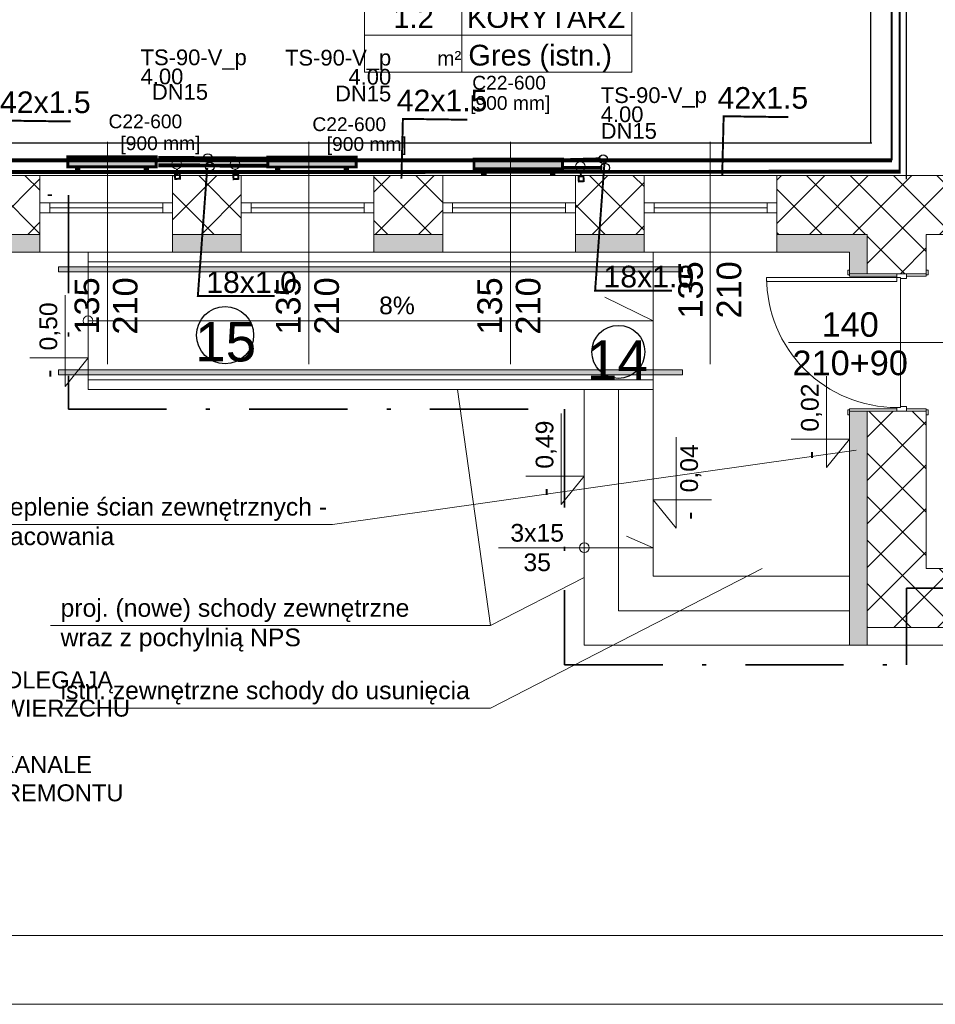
# Model space of a CAD drawing. Header units: millimetres. Extents: x 2215 to 12087, y 6991 to 11359.
# Tile 11 of 26: x 5170 to 6102, y 6991 to 7993. Entities that reach past the tile are written whole.
import ezdxf
from ezdxf.enums import TextEntityAlignment as Align
from ezdxf.lldxf.tags import DXFTag

# ---------------------------------------------------------------- set-up
doc = ezdxf.new("R2010")
doc.units = ezdxf.units.MM
doc.linetypes.add('Kropki i Kreski', pattern=[920, 500, -200, 20, -200])
for name, color, linetype, lineweight in [('06_OPISY', 3, 'Continuous', 15), ('A_cienkie', 130, 'Continuous', 9), ('A_opisy', 81, 'Continuous', 13), ('A_stolarka', 20, 'Continuous', 15), ('A_widokowe', 160, 'Continuous', 18), ('A_ściany istniejące hatch', 82, 'Continuous', 9), ('kontury', 118, 'Continuous', 0)]:
    doc.layers.add(name, color=color, linetype=linetype, lineweight=lineweight)
for name, color, linetype in [('2D - Ogólne', 7, 'Continuous'), ('Drzwi Archicad', 7, 'Continuous'), ('IS_Text_Armatury_Therm', 7, 'Continuous'), ('IS_Text_Odbiornikow_Therm', 7, 'Continuous'), ('Konstrukcja - Ściany zew', 7, 'Continuous'), ('Opisy - Teksty', 7, 'Continuous')]:
    doc.layers.add(name, color=color, linetype=linetype)
doc.layers.add('A_wełna mineralna', color=7, linetype='Continuous', lineweight=5, true_color=0x00d66b)
doc.layers.add('A_zakres opracowania', color=7, linetype='Continuous', lineweight=70, true_color=0xe00038)
for name, color, linetype, true_color in [('IS_Armatura_Therm', 7, 'SOLID', 0x000000), ('IS_Grafika', 7, 'SOLID', 0x000000), ('IS_Grzejniki_Plan_rzut', 7, 'SOLID', 0x000000), ('IS_Opisy_działek_Therm', 7, 'SOLID', 0x000000), ('IS_Powrót', 5, 'DASH', 0x0000ff), ('IS_Zasilanie', 1, 'SOLID', 0xff0000)]:
    doc.layers.add(name, color=color, linetype=linetype, true_color=true_color)
doc.styles.add('st1', font='arial.ttf')
doc.styles.get("Standard").update_dxf_attribs({"font": 'arial.ttf'})
doc.styles.add('STYL_AUTOMATYCZNY_1', font='arial.ttf')
tags = doc.linetypes.add('DASH', pattern=[15, 10, -5]).pattern_tags.tags
tags[6:7] = [DXFTag(74, 4), DXFTag(75, 0), DXFTag(340, '0'), DXFTag(46, 0.0), DXFTag(50, 0.0), DXFTag(44, 0.0), DXFTag(45, 0.0)]
tags[4:5] = [DXFTag(74, 4), DXFTag(75, 0), DXFTag(340, '0'), DXFTag(46, 0.0), DXFTag(50, 0.0), DXFTag(44, 0.0), DXFTag(45, 0.0)]
tags = doc.linetypes.add('DASHDOTDOT', pattern=[25, 10, -5, 0, -5, 0, -5]).pattern_tags.tags
tags[14:15] = [DXFTag(74, 4), DXFTag(75, 0), DXFTag(340, '0'), DXFTag(46, 0.0), DXFTag(50, 0.0), DXFTag(44, 0.0), DXFTag(45, 0.0)]
tags[12:13] = [DXFTag(74, 4), DXFTag(75, 0), DXFTag(340, '0'), DXFTag(46, 0.0), DXFTag(50, 0.0), DXFTag(44, 0.0), DXFTag(45, 0.0)]
tags[10:11] = [DXFTag(74, 4), DXFTag(75, 0), DXFTag(340, '0'), DXFTag(46, 0.0), DXFTag(50, 0.0), DXFTag(44, 0.0), DXFTag(45, 0.0)]
tags[8:9] = [DXFTag(74, 4), DXFTag(75, 0), DXFTag(340, '0'), DXFTag(46, 0.0), DXFTag(50, 0.0), DXFTag(44, 0.0), DXFTag(45, 0.0)]
tags[6:7] = [DXFTag(74, 4), DXFTag(75, 0), DXFTag(340, '0'), DXFTag(46, 0.0), DXFTag(50, 0.0), DXFTag(44, 0.0), DXFTag(45, 0.0)]
tags[4:5] = [DXFTag(74, 4), DXFTag(75, 0), DXFTag(340, '0'), DXFTag(46, 0.0), DXFTag(50, 0.0), DXFTag(44, 0.0), DXFTag(45, 0.0)]
tags = doc.linetypes.add('SOLID', pattern=[10, 10, 0]).pattern_tags.tags
tags[6:7] = [DXFTag(74, 4), DXFTag(75, 0), DXFTag(340, '0'), DXFTag(46, 0.0), DXFTag(50, 0.0), DXFTag(44, 0.0), DXFTag(45, 0.0)]
tags[4:5] = [DXFTag(74, 4), DXFTag(75, 0), DXFTag(340, '0'), DXFTag(46, 0.0), DXFTag(50, 0.0), DXFTag(44, 0.0), DXFTag(45, 0.0)]

# ---------------------------------------------------------------- blocks, each defined once
blk = doc.blocks.new('*U114')
blk.add_line((63.81, 50), (63.81, 0))
for points in [[(178.24, 25), (-1.61, 25), (-1.61, 50), (178.24, 50)], [(63.81, 0), (-1.61, 0), (-1.61, 50), (63.81, 50)], [(-1.61, 0), (178.24, 0), (178.24, 25), (-1.61, 25)]]:
    blk.add_lwpolyline(points, close=True)
at = {"insert": (47.18, 14.33), "char_height": 10, "attachment_point": 1}
blk.add_mtext_dynamic_manual_height_columns('m²', width=64.8418, gutter_width=75, heights=[0], dxfattribs=at)
blk.add_attdef('NR', text='', height=14).set_placement((31.28, 36.87), align=Align.MIDDLE_CENTER)
for tag, p in [('NAZWA_POM.', (67.28, 36.87)), ('WYKOŃCZENIE', (68.18, 11.5))]:
    blk.add_attdef(tag, text='', height=14).set_placement(p, align=Align.MIDDLE_LEFT)
blk.add_attdef('POW', text='', height=14).set_placement((41.48, 11.5), align=Align.MIDDLE_RIGHT)

msp = doc.modelspace()

# ---------------------------------------------------------------- hatches: boundary and pattern name
at = {"layer": 'A_cienkie', "lineweight": 13, "true_color": 0x000000}
h = msp.add_hatch(color=18, dxfattribs=at)
h.dxf.hatch_style = 1
h.paths.add_polyline_path([(5209.562, 7736.43), (5844.562, 7736.43), (5844.562, 7741.43), (5209.562, 7741.43)])
h = msp.add_hatch(color=18, dxfattribs=at)
h.dxf.hatch_style = 1
h.paths.add_polyline_path([(5209.562, 7636.43), (5844.562, 7636.43), (5844.562, 7631.43), (5209.562, 7631.43)])
at = {"layer": 'A_wełna mineralna', "lineweight": 13, "true_color": 0x000000}
h = msp.add_hatch(color=18, dxfattribs=at)
h.dxf.hatch_style = 1
h.paths.add_polyline_path([(4236.562, 7599.726), (4230.165, 7597.39), (4218.562, 7594.916), (4218.562, 7384.43), (4236.562, 7384.43)])
h.paths.add_polyline_path([(4218.562, 7720.63), (4236.562, 7720.63), (4236.562, 7756.43), (4318.562, 7756.43), (4318.562, 7774.43), (4218.562, 7774.43)])
h.paths.add_polyline_path([(4523.562, 7756.43), (4523.562, 7774.43), (4453.562, 7774.43), (4453.562, 7756.43)])
h.paths.add_polyline_path([(4728.562, 7756.43), (4728.562, 7774.43), (4658.562, 7774.43), (4658.562, 7756.43)])
h.paths.add_polyline_path([(4933.562, 7756.43), (4933.562, 7774.43), (4863.562, 7774.43), (4863.562, 7756.43)])
h.paths.add_polyline_path([(5190.562, 7756.43), (5190.562, 7774.43), (5068.562, 7774.43), (5068.562, 7756.43)])
h.paths.add_polyline_path([(5395.562, 7756.43), (5395.562, 7774.43), (5325.562, 7774.43), (5325.562, 7756.43)])
h.paths.add_polyline_path([(5600.562, 7756.43), (5600.562, 7774.43), (5530.562, 7774.43), (5530.562, 7756.43)])
h.paths.add_polyline_path([(5805.562, 7756.43), (5805.562, 7774.43), (5735.562, 7774.43), (5735.562, 7756.43)])
h.paths.add_polyline_path([(5940.562, 7774.43), (5940.562, 7756.43), (6032.562, 7756.43), (6032.562, 7774.43)])
h = msp.add_hatch(color=18, dxfattribs=at)
h.dxf.hatch_style = 1
h.paths.add_polyline_path([(6014.562, 7734.43), (6032.562, 7734.43), (6032.562, 7774.43), (6014.562, 7774.43)])
h.paths.add_polyline_path([(6032.562, 7594.43), (6014.562, 7594.43), (6014.562, 7356.43), (6032.562, 7356.43)])
at = {"layer": 'A_ściany istniejące hatch', "lineweight": 13, "true_color": 0x000000}
h = msp.add_hatch(dxfattribs=at)
h.set_pattern_fill('NET', color=18, scale=250, angle=45)
h.set_pattern_definition([(45, (37623.193, 4864.106), (-22.097087, 22.097087), []), (135, (37623.193, 4864.106), (-22.097087, -22.097087), [])])
h.paths.add_polyline_path([(5636.562, 10020.43), (5678.562, 10020.43), (5678.562, 9758.43), (5888.562, 9758.43), (5888.562, 9716.43), (5636.562, 9716.43)], flags=16)
h.paths.add_polyline_path([(6230.563, 9744.43), (6230.563, 9684.43), (6110.562, 9684.43), (6110.562, 9524.43), (6050.562, 9524.43), (6050.562, 9716.43), (6008.562, 9716.43), (6008.562, 9758.43), (6012.562, 9758.43), (6012.562, 10417.43), (5678.562, 10417.43), (5678.562, 10371.43), (5636.562, 10371.43), (5636.562, 10461.43), (6094.562, 10461.43), (6094.562, 10417.43), (6056.562, 10417.43), (6056.562, 9744.43)], flags=17)
h.paths.add_polyline_path([(6834.562, 9744.43), (6976.562, 9744.43), (6976.562, 9806.43), (7020.562, 9806.43), (7020.562, 9521.43), (6960.562, 9521.43), (6960.562, 9684.43), (6834.562, 9684.43)], flags=17)
h.paths.add_polyline_path([(6877.562, 8864.43), (6960.562, 8864.43), (6960.562, 8979.43), (7020.562, 8979.43), (7020.562, 8806.43), (6960.562, 8806.43), (6960.562, 8839.43), (6877.562, 8839.43)], flags=17)
h.paths.add_polyline_path([(6520.562, 9434.43), (6550.562, 9434.43), (6550.562, 9404.43), (6520.562, 9404.43)], flags=17)
h.paths.add_polyline_path([(6520.562, 9140.43), (6550.562, 9140.43), (6550.562, 9170.43), (6520.562, 9170.43)], flags=17)
h.paths.add_polyline_path([(6032.562, 7594.43), (6092.562, 7594.43), (6092.562, 7434.43), (6330.562, 7434.43), (6330.562, 7614.43), (6390.562, 7614.43), (6390.562, 7434.43), (6960.562, 7434.43), (6960.562, 7584.43), (7020.562, 7584.43), (7020.562, 7374.43), (6032.562, 7374.43)])
h.paths.add_polyline_path([(3550.562, 10744.43), (3763.562, 10744.43), (3763.562, 10838.464), (3788.562, 10838.464), (3788.562, 10719.43), (3550.562, 10719.43)], flags=17)
h.paths.add_polyline_path([(4183.562, 10718.775), (4218.562, 10718.775), (4218.562, 10838.464), (4183.562, 10838.464)], flags=17)
h.paths.add_polyline_path([(4473.562, 8894.43), (4543.562, 8894.43), (4543.562, 8834.43), (4473.562, 8834.43)], flags=17)
h.paths.add_polyline_path([(4883.562, 8894.43), (4953.562, 8894.43), (4953.562, 8834.43), (4883.562, 8834.43)], flags=17)
h.paths.add_polyline_path([(5324.562, 8894.43), (5392.562, 8894.43), (5392.562, 8834.43), (5324.562, 8834.43)], flags=17)
h.paths.add_polyline_path([(5527.562, 8894.43), (5608.562, 8894.43), (5608.562, 8834.43), (5527.562, 8834.43)], flags=17)
h.paths.add_polyline_path([(6110.562, 9394.43), (6050.562, 9394.43), (6050.562, 9318.43), (6110.562, 9318.43)], flags=17)
h.paths.add_polyline_path([(5678.562, 10241.43), (5636.562, 10241.43), (5636.562, 10150.43), (5678.562, 10150.43)], flags=16)
h.paths.add_polyline_path([(6224.562, 10461.43), (6358.562, 10461.43), (6358.562, 10417.43), (6224.562, 10417.43)], flags=17)
h.paths.add_polyline_path([(6976.562, 10141.43), (7020.562, 10141.43), (7020.562, 10216.43), (6976.562, 10216.43)], flags=17)
h.paths.add_polyline_path([(6976.562, 9936.43), (7020.562, 9936.43), (7020.562, 10011.43), (6976.562, 10011.43)], flags=17)
h.paths.add_polyline_path([(6960.562, 9315.43), (7020.562, 9315.43), (7020.562, 9391.43), (6960.562, 9391.43)], flags=17)
h.paths.add_polyline_path([(6960.562, 9109.43), (7020.562, 9109.43), (7020.562, 9185.43), (6960.562, 9185.43)], flags=17)
h.paths.add_polyline_path([(6960.562, 8601.43), (7020.562, 8601.43), (7020.562, 8676.43), (6960.562, 8676.43)], flags=17)
h.paths.add_polyline_path([(6960.562, 8396.43), (7020.562, 8396.43), (7020.562, 8471.43), (6960.562, 8471.43)], flags=17)
h.paths.add_polyline_path([(6960.562, 7924.43), (7020.562, 7924.43), (7020.562, 7994.43), (6960.562, 7994.43)], flags=17)
h.paths.add_polyline_path([(7020.562, 7719.43), (6960.562, 7719.43), (6960.562, 7789.43), (7020.562, 7789.43)], flags=17)
h.paths.add_polyline_path([(5735.562, 7834.43), (5805.562, 7834.43), (5805.562, 7774.43), (5735.562, 7774.43)], flags=17)
h.paths.add_polyline_path([(5530.562, 7774.43), (5600.562, 7774.43), (5600.562, 7834.43), (5530.562, 7834.43)], flags=17)
h.paths.add_polyline_path([(5325.562, 7834.43), (5395.562, 7834.43), (5395.562, 7774.43), (5325.562, 7774.43)], flags=17)
h.paths.add_polyline_path([(5068.562, 7774.43), (5190.562, 7774.43), (5190.562, 7834.43), (5068.562, 7834.43)], flags=17)
h.paths.add_polyline_path([(4863.562, 7834.43), (4933.562, 7834.43), (4933.562, 7774.43), (4863.562, 7774.43)], flags=17)
h.paths.add_polyline_path([(4658.562, 7774.43), (4728.562, 7774.43), (4728.562, 7834.43), (4658.562, 7834.43)], flags=17)
h.paths.add_polyline_path([(4453.562, 7834.43), (4523.562, 7834.43), (4523.562, 7774.43), (4453.562, 7774.43)], flags=17)
h.paths.add_polyline_path([(6342.562, 7834.43), (6256.062, 7834.43), (6256.077, 7774.43), (6330.562, 7774.43), (6330.562, 7724.43), (6390.562, 7724.43), (6390.562, 7967.93), (6342.562, 7967.93)], flags=17)
h.paths.add_polyline_path([(6146.062, 7834.43), (6146.077, 7774.43), (6092.562, 7774.43), (6092.562, 7734.43), (6032.562, 7734.43), (6032.562, 7774.43), (5940.562, 7774.43), (5940.562, 7834.43)], flags=17)
h.paths.add_polyline_path([(4158.562, 7728.43), (4218.562, 7728.43), (4218.562, 7774.43), (4318.562, 7774.43), (4318.562, 7834.43), (4158.562, 7834.43)], flags=17)
h.paths.add_polyline_path([(5948.562, 8894.43), (6050.562, 8894.43), (6050.562, 9188.43), (6110.562, 9188.43), (6110.562, 8864.43), (6127.562, 8864.43), (6127.562, 8839.43), (6110.562, 8839.43), (6110.562, 8484.43), (6137.562, 8484.43), (6137.562, 8404.43), (6110.562, 8404.43), (6110.562, 8184.43), (5935.062, 8184.43), (5935.062, 8232.43), (6070.562, 8232.43), (6070.562, 8834.43), (5948.562, 8834.43)], flags=17)
h.paths.add_polyline_path([(5743.562, 8894.43), (5813.562, 8894.43), (5813.562, 8834.43), (5780.562, 8834.43), (5780.562, 8668.43), (5748.562, 8668.43), (5748.562, 8834.43), (5743.562, 8834.43)], flags=17)
h.paths.add_polyline_path([(5501.562, 8232.43), (5748.562, 8232.43), (5748.562, 8382.43), (5780.562, 8382.43), (5780.562, 8232.43), (5825.062, 8232.43), (5825.062, 8184.43), (5501.562, 8184.43)], flags=17)
h.paths.add_polyline_path([(4512.562, 8232.43), (4512.562, 8184.43), (4752.562, 8184.43), (4752.562, 8232.43), (4748.562, 8232.43), (4748.562, 8324.43), (4720.562, 8324.43), (4720.562, 8232.43)], flags=17)
h.paths.add_polyline_path([(4158.562, 8925.43), (4218.562, 8925.43), (4218.562, 8894.43), (4338.562, 8894.43), (4338.562, 8834.43), (4198.562, 8834.43), (4198.562, 8232.43), (4402.562, 8232.43), (4402.562, 8184.43), (4158.562, 8184.43)], flags=17)
h.paths.add_polyline_path([(4218.562, 9221.845), (4158.562, 9221.845), (4158.562, 9065.43), (4218.562, 9065.43)], flags=17)
h.paths.add_polyline_path([(4218.562, 9436.403), (4158.562, 9436.403), (4158.562, 9356.845), (4218.562, 9356.845)], flags=17)
h.paths.add_polyline_path([(4218.562, 9651.43), (4158.562, 9651.43), (4158.562, 9571.403), (4218.562, 9571.403)], flags=17)
h.paths.add_polyline_path([(4218.562, 9971.43), (4158.562, 9971.43), (4158.562, 9786.43), (4218.562, 9786.43)], flags=17)
h.paths.add_polyline_path([(4218.562, 10176.43), (4158.562, 10176.43), (4158.562, 10106.43), (4218.562, 10106.43)], flags=17)
h.paths.add_polyline_path([(4218.562, 10391.43), (4158.562, 10391.43), (4158.562, 10311.43), (4218.562, 10311.43)], flags=17)
h.paths.add_polyline_path([(3168.562, 10116.546), (3108.562, 10116.546), (3108.562, 10186.526), (3168.562, 10186.526), (3168.562, 10188.43), (3628.562, 10188.43), (3628.562, 10178.43), (3597.462, 10178.43), (3597.462, 10102.43), (3582.462, 10102.43), (3582.462, 10178.43), (3326.562, 10178.43), (3326.562, 10163.426), (3319.562, 10163.426), (3319.562, 10178.43), (3168.562, 10178.43)])
h.paths.add_polyline_path([(3168.562, 10061.43), (3168.562, 10068.43), (3319.562, 10068.43), (3319.562, 10073.426), (3326.562, 10073.426), (3326.562, 10050.948), (3319.562, 10050.948), (3319.562, 10061.43)], flags=17)
h.paths.add_polyline_path([(3108.562, 9981.546), (3168.562, 9981.546), (3168.562, 9951.43), (3319.562, 9951.43), (3319.562, 9960.948), (3326.562, 9960.948), (3326.562, 9951.43), (3582.462, 9951.43), (3582.462, 10007.43), (3597.462, 10007.43), (3597.462, 9951.43), (3625.562, 9951.43), (3625.562, 9936.43), (3168.562, 9936.43), (3168.562, 9911.066), (3108.562, 9911.066)])
h.paths.add_polyline_path([(3108.562, 9781.066), (3168.562, 9781.066), (3168.562, 9736.43), (3760.562, 9736.43), (3760.562, 9753.695), (3808.562, 9753.695), (3808.562, 9424.429), (3760.562, 9424.429), (3760.562, 9696.43), (3168.562, 9696.43), (3168.562, 9618.558), (3108.562, 9618.558)])
h.paths.add_polyline_path([(3108.562, 9278.578), (3168.562, 9278.578), (3168.562, 9256.43), (3760.562, 9256.43), (3760.562, 9314.429), (3808.562, 9314.429), (3808.562, 8917.429), (3760.562, 8917.429), (3760.562, 9231.43), (3168.562, 9231.43), (3168.562, 9208.362), (3108.562, 9208.362)])
h.paths.add_polyline_path([(3108.562, 8864.231), (3168.562, 8864.231), (3168.562, 8794.43), (3760.562, 8794.43), (3760.562, 8807.429), (3808.562, 8807.429), (3808.562, 8748.79), (3760.562, 8748.79), (3760.562, 8751.43), (3168.562, 8751.43), (3168.562, 8699.231), (3108.562, 8699.231)])
h.paths.add_polyline_path([(3108.562, 8564.231), (3168.562, 8564.231), (3168.562, 8509.649), (3227.562, 8509.649), (3227.562, 8651.347), (3236.925, 8651.347), (3236.925, 8645.347), (3233.562, 8645.347), (3233.562, 8509.649), (3330.562, 8509.649), (3330.562, 8645.347), (3325.925, 8645.347), (3325.925, 8651.347), (3341.107, 8651.347), (3341.107, 8645.347), (3336.562, 8645.347), (3336.562, 8509.649), (3433.562, 8509.649), (3433.562, 8645.347), (3430.107, 8645.347), (3430.107, 8651.347), (3439.562, 8651.347), (3439.562, 8616.347), (3443.733, 8616.347), (3443.733, 8610.347), (3439.562, 8610.347), (3439.562, 8509.649), (3607.562, 8509.649), (3607.562, 8610.347), (3532.733, 8610.347), (3532.733, 8616.347), (3613.562, 8616.347), (3613.562, 8509.649), (3760.562, 8509.649), (3760.562, 8638.79), (3808.562, 8638.79), (3808.562, 8491.936), (3760.562, 8491.936), (3760.562, 8494.649), (3613.562, 8494.649), (3613.562, 8452.349), (3607.562, 8452.349), (3607.562, 8494.649), (3168.562, 8494.649), (3108.562, 8494.649)])
h.paths.add_polyline_path([(3108.562, 9413.578), (3168.562, 9413.578), (3168.562, 9483.558), (3108.562, 9483.558)])
h.paths.add_polyline_path([(3108.562, 8999.231), (3168.562, 8999.231), (3168.562, 9073.362), (3108.562, 9073.362)], flags=17)
h.paths.add_polyline_path([(3108.562, 8289.669), (3168.562, 8289.669), (3168.562, 8359.649), (3108.562, 8359.649)], flags=17)
h.paths.add_polyline_path([(3108.562, 8084.689), (3108.562, 8154.669), (3168.562, 8154.669), (3168.562, 8144.669), (3215.562, 8144.669), (3215.562, 8315.649), (3226.772, 8315.649), (3226.772, 8309.649), (3221.562, 8309.649), (3221.562, 8144.669), (3320.562, 8144.669), (3320.562, 8309.649), (3315.772, 8309.649), (3315.772, 8315.649), (3331.074, 8315.649), (3331.074, 8309.649), (3326.562, 8309.649), (3326.562, 8144.669), (3423.562, 8144.669), (3423.562, 8309.649), (3420.074, 8309.649), (3420.074, 8315.649), (3434.107, 8315.649), (3434.107, 8309.649), (3429.562, 8309.649), (3429.562, 8144.669), (3526.562, 8144.669), (3526.562, 8309.649), (3523.107, 8309.649), (3523.107, 8315.649), (3526.562, 8315.649), (3526.562, 8359.649), (3607.562, 8359.649), (3607.562, 8363.349), (3613.562, 8363.349), (3613.562, 8349.322), (3607.562, 8349.322), (3607.562, 8353.649), (3532.562, 8353.649), (3532.562, 8144.669), (3607.562, 8144.669), (3607.562, 8260.322), (3613.562, 8260.322), (3613.562, 8144.669), (3760.562, 8144.669), (3760.562, 8381.936), (3808.562, 8381.936), (3808.562, 7948.13), (3760.562, 7948.13), (3760.562, 8129.669), (3613.562, 8129.669), (3613.562, 8032.16), (3607.562, 8032.16), (3607.562, 8129.669), (3532.562, 8129.669), (3532.562, 7936.83), (3607.562, 7936.83), (3607.562, 7943.16), (3613.562, 7943.16), (3613.562, 7927.13), (3607.562, 7927.13), (3607.562, 7930.83), (3526.562, 7930.83), (3526.562, 8004.43), (3523.107, 8004.43), (3523.107, 8010.43), (3526.562, 8010.43), (3526.562, 8129.669), (3429.562, 8129.669), (3429.562, 8010.43), (3434.107, 8010.43), (3434.107, 8004.43), (3420.074, 8004.43), (3420.074, 8010.43), (3423.562, 8010.43), (3423.562, 8129.669), (3326.562, 8129.669), (3326.562, 8010.43), (3331.074, 8010.43), (3331.074, 8004.43), (3315.772, 8004.43), (3315.772, 8010.43), (3320.562, 8010.43), (3320.562, 8129.669), (3221.562, 8129.669), (3221.562, 8010.43), (3226.772, 8010.43), (3226.772, 8004.43), (3215.562, 8004.43), (3215.562, 8129.669), (3168.562, 8129.669), (3168.562, 8084.689)])
h.paths.add_polyline_path([(3228.562, 7693.43), (3168.562, 7693.43), (3168.562, 7774.43), (3108.562, 7774.43), (3108.562, 7949.689), (3168.562, 7949.689), (3168.562, 7834.43), (3607.562, 7834.43), (3607.562, 7838.13), (3613.562, 7838.13), (3613.562, 7834.43), (3760.562, 7834.43), (3760.562, 7838.13), (3808.562, 7838.13), (3808.562, 7783.43), (3783.562, 7783.43), (3783.562, 7794.43), (3613.562, 7794.43), (3613.562, 7789.689), (3607.562, 7789.689), (3607.562, 7794.43), (3423.562, 7794.43), (3423.562, 7754.176), (3398.562, 7754.176), (3398.562, 7794.43), (3228.562, 7794.43)])
h.paths.add_polyline_path([(3228.562, 7444.43), (3228.562, 7483.43), (3168.562, 7483.43), (3168.562, 7384.43), (4218.562, 7384.43), (4218.562, 7588.43), (4158.562, 7588.43), (4158.562, 7444.43)])
edge = h.paths.add_edge_path()
edge.add_line((6488.562, 10461.43), (6488.562, 10417.43))
edge.add_line((6488.562, 10417.43), (6526.562, 10417.43))
edge.add_line((6526.562, 10417.43), (6526.562, 10267.43))
edge.add_line((6526.562, 10267.43), (6553.562, 10267.43))
edge.add_line((6553.562, 10267.43), (6553.562, 10417.43))
edge.add_line((6553.562, 10417.43), (6976.562, 10417.43))
edge.add_line((6976.562, 10417.43), (6976.562, 10346.43))
edge.add_line((6976.562, 10346.43), (7020.562, 10346.43))
edge.add_line((7020.562, 10346.43), (7020.562, 10461.43))
edge.add_line((7020.562, 10461.43), (6488.562, 10461.43))
edge.add_line((3153.562, 10838.464), (3188.562, 10838.464))
edge.add_line((3188.562, 10838.464), (3188.562, 10744.43))
edge.add_line((3188.562, 10744.43), (3370.562, 10744.43))
edge.add_line((3370.562, 10744.43), (3370.562, 10719.43))
edge.add_line((3370.562, 10719.43), (3153.562, 10719.43))
edge.add_line((3153.562, 10719.43), (3153.562, 10838.464))
edge.add_line((4748.562, 8434.43), (4720.562, 8434.43))
edge.add_line((4720.562, 8434.43), (4720.562, 8719.43))
edge.add_line((4720.562, 8719.43), (4748.562, 8719.43))
edge.add_line((4748.562, 8719.43), (4748.562, 8639.449))
edge.add_line((4748.562, 8639.449), (4748.562, 8547.821))
edge.add_line((4748.562, 8547.821), (4748.562, 8444.43))
edge.add_line((4748.562, 8444.43), (4748.562, 8434.43))
edge.add_line((4058.562, 10716.43), (4218.562, 10716.43))
edge.add_line((4218.562, 10716.43), (4218.562, 10526.43))
edge.add_line((4218.562, 10526.43), (4158.562, 10526.43))
edge.add_line((4158.562, 10526.43), (4158.562, 10656.43))
edge.add_line((4158.562, 10656.43), (4058.562, 10656.43))
edge.add_line((4058.562, 10656.43), (4058.562, 10716.43))
edge.add_line((3550.562, 10716.43), (3908.562, 10716.43))
edge.add_line((3908.562, 10716.43), (3908.562, 10656.43))
edge.add_line((3908.562, 10656.43), (3808.562, 10656.43))
edge.add_line((3808.562, 10656.43), (3808.562, 9863.695))
edge.add_line((3808.562, 9863.695), (3760.562, 9863.695))
edge.add_line((3760.562, 9863.695), (3760.562, 9936.43))
edge.add_line((3760.562, 9936.43), (3720.562, 9936.43))
edge.add_line((3720.562, 9936.43), (3720.562, 9951.43))
edge.add_line((3720.562, 9951.43), (3760.562, 9951.43))
edge.add_line((3760.562, 9951.43), (3760.562, 10656.43))
edge.add_line((3760.562, 10656.43), (3550.562, 10656.43))
edge.add_line((3550.562, 10656.43), (3550.562, 10716.43))
edge.add_line((3398.562, 7654.176), (3423.562, 7654.176))
edge.add_line((3423.562, 7654.176), (3423.562, 7619.43))
edge.add_line((3423.562, 7619.43), (3783.562, 7619.43))
edge.add_line((3783.562, 7619.43), (3783.562, 7685.462))
edge.add_line((3783.562, 7685.462), (3808.562, 7685.462))
edge.add_line((3808.562, 7685.462), (3808.562, 7614.43))
edge.add_line((3808.562, 7614.43), (3478.562, 7614.43))
edge.add_line((3478.562, 7614.43), (3478.562, 7594.43))
edge.add_line((3478.562, 7594.43), (3398.562, 7594.43))
edge.add_line((3398.562, 7594.43), (3398.562, 7654.176))
h.paths.add_polyline_path([(5178.562, 8719.43), (5138.562, 8719.43), (5138.562, 8232.43), (4862.562, 8232.43), (4862.562, 8184.43), (5391.562, 8184.43), (5391.562, 8232.43), (5178.562, 8232.43)], flags=17)
h.paths.add_polyline_path([(5138.562, 8819.43), (5178.562, 8819.43), (5178.562, 8834.43), (5189.562, 8834.43), (5189.562, 8894.43), (5088.562, 8894.43), (5088.562, 8834.43), (5138.562, 8834.43)], flags=17)
h.paths.add_polyline_path([(6659.562, 9684.43), (6405.563, 9684.43), (6405.563, 9744.43), (6526.562, 9744.43), (6526.562, 9817.43), (6553.562, 9817.43), (6553.562, 9744.43), (6659.562, 9744.43)], flags=17)
h.paths.add_polyline_path([(6448.058, 8441.43), (6458.058, 8441.43), (6458.058, 8456.43), (6448.058, 8456.43)], flags=17)
h.paths.add_polyline_path([(6538.058, 8613.43), (6553.058, 8613.43), (6553.058, 8839.43), (6593.562, 8839.43), (6593.562, 8864.43), (6237.562, 8864.43), (6237.562, 8839.43), (6298.562, 8839.43), (6298.562, 8613.43), (6316.562, 8613.43), (6316.562, 8623.43), (6308.562, 8623.43), (6308.562, 8839.43), (6448.058, 8839.43), (6448.058, 8623.43), (6401.562, 8623.43), (6401.562, 8613.43), (6463.058, 8613.43), (6463.058, 8623.43), (6458.058, 8623.43), (6458.058, 8839.43), (6543.058, 8839.43), (6543.058, 8623.43), (6538.058, 8623.43)], flags=17)
h.paths.add_polyline_path([(6308.562, 8456.43), (6298.562, 8456.43), (6298.562, 8232.43), (6240.562, 8232.43), (6240.562, 8184.43), (6342.562, 8184.43), (6342.562, 8077.93), (6390.562, 8077.93), (6390.562, 8184.43), (6960.562, 8184.43), (6960.562, 8129.43), (7020.562, 8129.43), (7020.562, 8266.43), (6960.562, 8266.43), (6960.562, 8232.43), (6458.058, 8232.43), (6458.058, 8341.43), (6448.058, 8341.43), (6448.058, 8232.43), (6308.562, 8232.43)], flags=17)
h.paths.add_polyline_path([(3108.562, 10526.506), (3168.562, 10526.506), (3168.562, 10656.43), (3370.562, 10656.43), (3370.562, 10716.43), (3108.562, 10716.43)])
h.paths.add_polyline_path([(3168.562, 10391.506), (3108.562, 10391.506), (3108.562, 10321.526), (3168.562, 10321.526)])
at = {"layer": 'IS_Grzejniki_Plan_rzut', "ltscale": 10}
for points in [[(5218.964, 7843.252), (5308.964, 7843.252), (5308.964, 7853.252), (5218.964, 7853.252)], [(5422.466, 7842.988), (5512.466, 7842.988), (5512.466, 7852.988), (5422.466, 7852.988)], [(5632.344, 7841.002), (5722.344, 7841.002), (5722.344, 7851.002), (5632.344, 7851.002)]]:
    msp.add_hatch(color=8, dxfattribs=at).paths.add_polyline_path(points)

# ---------------------------------------------------------------- linework, layer by layer
at = {"color": 5}
for centre in [(5361.367, 7852.056), (5763.783, 7851.021)]:
    msp.add_circle(centre, 4.459, dxfattribs=at)
at = {"color": 1}
for centre in [(5363.493, 7843.306), (5765.909, 7842.272)]:
    msp.add_circle(centre, 4.459, dxfattribs=at)
at = {"layer": '2D - Ogólne', "color": 18, "linetype": 'Continuous', "lineweight": 13, "true_color": 0x000000}
for p, q in [((5259.361, 7642.2), (5259.361, 7868.69)), ((5464.361, 7642.2), (5464.361, 7868.69)), ((5669.361, 7642.2), (5669.361, 7868.69)), ((5872.747, 7642.2), (5872.747, 7868.69)), ((5068.562, 7774.43), (5190.562, 7774.43)), ((5325.562, 7774.43), (5395.562, 7774.43)), ((5530.562, 7774.43), (5600.562, 7774.43)), ((5735.562, 7774.43), (5805.562, 7774.43)), ((5940.562, 7774.43), (6032.562, 7774.43)), ((6032.562, 7774.43), (6032.562, 7734.43)), ((6066.562, 7729.43), (6066.562, 7599.43)), ((5952.285, 7664.43), (6112.055, 7664.43)), ((6032.562, 7594.43), (6032.562, 7356.43)), ((6032.562, 7374.43), (7020.562, 7374.43))]:
    msp.add_line(p, q, dxfattribs=at)
at = {"layer": 'A_cienkie', "color": 18, "lineweight": 13, "true_color": 0x000000}
for points in [[(5209.562, 7736.43), (5844.562, 7736.43), (5844.562, 7741.43), (5209.562, 7741.43)], [(5209.562, 7636.43), (5844.562, 7636.43), (5844.562, 7631.43), (5209.562, 7631.43)]]:
    msp.add_lwpolyline(points, close=True, dxfattribs=at)
at = {"layer": 'A_opisy', "color": 18, "lineweight": 13, "true_color": 0x000000}
for p, q in [((5814.562, 7686.43), (5765.469, 7710.665)), ((5239.562, 7686.43), (5814.562, 7686.43)), ((5649.192, 7376.27), (5615.429, 7616.43))]:
    msp.add_line(p, q, dxfattribs=at)
for points in [[(2348.887, 11190.899), (8548.887, 11190.899), (8548.887, 6990.899), (2348.887, 6990.899)], [(2548.887, 11120.899), (8478.887, 11120.899), (8478.887, 7060.899), (2548.887, 7060.899)]]:
    msp.add_lwpolyline(points, close=True, dxfattribs=at)
for points in [[(5180.201, 7648.649), (5239.562, 7648.649), (5216.164, 7619.72), (5216.164, 7712.586)], [(5955.201, 7566.048), (6014.562, 7566.048), (5991.164, 7537.118), (5991.164, 7629.985)], [(5685.201, 7528.345), (5744.562, 7528.345), (5721.164, 7499.416), (5721.164, 7592.282)], [(5873.922, 7504.243), (5814.562, 7504.243), (5837.959, 7475.313), (5837.959, 7568.18)], [(6021.448, 7554.758), (5488.425, 7479.201), (4947.153, 7479.201)], [(5657.267, 7455.602), (5814.562, 7455.602), (5787.605, 7467.441)], [(5925.562, 7434.43), (5649.192, 7292.384), (5201.486, 7292.384)], [(5744.562, 7425.287), (5649.192, 7376.27), (5201.486, 7376.27)]]:
    msp.add_lwpolyline(points, dxfattribs=at)
for centre in [(5239.562, 7686.43), (5744.562, 7455.602)]:
    msp.add_circle(centre, 5, dxfattribs=at)
at = {"layer": 'A_stolarka', "color": 18, "lineweight": 13, "true_color": 0x000000}
for p, q in [((5200.562, 7806.43), (5315.562, 7806.43)), ((5405.562, 7806.43), (5520.562, 7806.43)), ((5610.562, 7806.43), (5725.562, 7806.43)), ((5815.562, 7806.43), (5930.562, 7806.43)), ((5200.562, 7801.43), (5315.562, 7801.43)), ((5200.562, 7796.43), (5315.562, 7796.43)), ((5405.562, 7801.43), (5520.562, 7801.43)), ((5405.562, 7796.43), (5520.562, 7796.43)), ((5610.562, 7801.43), (5725.562, 7801.43)), ((5610.562, 7796.43), (5725.562, 7796.43)), ((5815.562, 7801.43), (5930.562, 7801.43)), ((5815.562, 7796.43), (5930.562, 7796.43))]:
    msp.add_line(p, q, dxfattribs=at)
for points in [[(5190.562, 7806.43), (5200.562, 7806.43), (5200.562, 7796.43), (5190.562, 7796.43)], [(5315.562, 7806.43), (5325.562, 7806.43), (5325.562, 7796.43), (5315.562, 7796.43)], [(5395.562, 7806.43), (5405.562, 7806.43), (5405.562, 7796.43), (5395.562, 7796.43)], [(5520.562, 7806.43), (5530.562, 7806.43), (5530.562, 7796.43), (5520.562, 7796.43)], [(5600.562, 7806.43), (5610.562, 7806.43), (5610.562, 7796.43), (5600.562, 7796.43)], [(5725.562, 7806.43), (5735.562, 7806.43), (5735.562, 7796.43), (5725.562, 7796.43)], [(5805.562, 7806.43), (5815.562, 7806.43), (5815.562, 7796.43), (5805.562, 7796.43)], [(5930.562, 7806.43), (5940.562, 7806.43), (5940.562, 7796.43), (5930.562, 7796.43)]]:
    msp.add_lwpolyline(points, close=True, dxfattribs=at)
at = {"layer": 'A_widokowe', "color": 18, "lineweight": 13, "true_color": 0x000000}
for p, q in [((5190.562, 7834.43), (5325.562, 7834.43)), ((5395.562, 7834.43), (5530.562, 7834.43)), ((5600.562, 7834.43), (5735.562, 7834.43)), ((5805.562, 7834.43), (5940.562, 7834.43)), ((5190.562, 7756.43), (5325.562, 7756.43)), ((5239.562, 7616.43), (5239.562, 7756.43)), ((5395.562, 7756.43), (5530.562, 7756.43)), ((5600.562, 7756.43), (5735.562, 7756.43)), ((5805.562, 7756.43), (5940.562, 7756.43)), ((5814.562, 7426.43), (5814.562, 7756.43)), ((5814.562, 7746.43), (5239.562, 7746.43)), ((5814.562, 7626.43), (5239.562, 7626.43)), ((5814.562, 7616.43), (5239.562, 7616.43)), ((5744.562, 7356.43), (5744.562, 7616.43)), ((5779.562, 7391.43), (5779.562, 7616.43)), ((6014.562, 7426.43), (5814.562, 7426.43)), ((6014.562, 7391.43), (5779.562, 7391.43)), ((6014.562, 7356.43), (5744.562, 7356.43))]:
    msp.add_line(p, q, dxfattribs=at)
at = {"layer": 'A_zakres opracowania', "linetype": 'Kropki i Kreski', "lineweight": 35, "ltscale": 0.2}
msp.add_lwpolyline([(6072.562, 7414.43), (6980.562, 7414.43), (6980.562, 10437.43), (5988.562, 10437.43), (5988.562, 9778.43), (5868.562, 9778.43), (5868.562, 9678.43), (6090.562, 9678.43), (6090.562, 9569.43), (5617.562, 9569.43), (5617.562, 9349.43), (6090.562, 9349.43), (6090.562, 8854.43), (4138.562, 8854.43), (4138.562, 7814.43), (5219.562, 7814.43), (5219.562, 7596.43), (5724.562, 7596.43), (5724.562, 7336.43), (6072.562, 7336.43)], close=True, dxfattribs=at)
at = {"layer": 'Drzwi Archicad', "color": 18, "linetype": 'Continuous', "lineweight": 13, "true_color": 0x000000}
for p, q in [((5930.162, 7730.63), (6062.562, 7730.63)), ((5930.162, 7726.63), (5930.162, 7730.63)), ((6062.562, 7726.63), (5930.162, 7726.63)), ((6062.562, 7734.43), (6014.562, 7734.43)), ((6014.562, 7734.43), (6014.562, 7731.93)), ((6014.562, 7731.93), (6062.562, 7731.93)), ((6062.562, 7731.93), (6062.562, 7734.43)), ((6072.562, 7734.43), (6062.562, 7734.43)), ((6062.562, 7734.43), (6062.562, 7730.63)), ((6062.562, 7730.63), (6066.562, 7730.63)), ((6062.562, 7730.63), (6062.562, 7726.63)), ((6066.562, 7730.63), (6066.562, 7729.43)), ((6066.562, 7729.43), (6072.562, 7729.43)), ((6092.562, 7734.43), (6072.562, 7734.43)), ((6072.562, 7734.43), (6072.562, 7731.93)), ((6072.562, 7729.43), (6072.562, 7734.43)), ((6072.562, 7731.93), (6092.562, 7731.93)), ((6092.562, 7731.93), (6092.562, 7734.43)), ((6062.562, 7596.93), (6014.562, 7596.93)), ((6014.562, 7596.93), (6014.562, 7594.43)), ((6066.562, 7598.23), (6062.562, 7598.23)), ((6062.562, 7598.23), (6062.562, 7594.43)), ((6062.562, 7594.43), (6062.562, 7596.93)), ((6072.562, 7599.43), (6066.562, 7599.43)), ((6066.562, 7599.43), (6066.562, 7598.23)), ((6072.562, 7594.43), (6072.562, 7599.43)), ((6092.562, 7596.93), (6072.562, 7596.93)), ((6072.562, 7596.93), (6072.562, 7594.43)), ((6092.562, 7594.43), (6092.562, 7596.93)), ((6014.562, 7594.43), (6062.562, 7594.43)), ((6062.562, 7594.43), (6072.562, 7594.43)), ((6072.562, 7594.43), (6092.562, 7594.43))]:
    msp.add_line(p, q, dxfattribs=at)
for points in [[(6012.662, 7738.13), (6012.662, 7733.13), (6014.562, 7733.13), (6014.562, 7738.13)], [(6094.462, 7738.13), (6092.562, 7738.13), (6092.562, 7733.13), (6094.462, 7733.13)], [(6012.662, 7590.73), (6014.562, 7590.73), (6014.562, 7595.73), (6012.662, 7595.73)], [(6092.562, 7590.73), (6094.462, 7590.73), (6094.462, 7595.73), (6092.562, 7595.73)]]:
    msp.add_lwpolyline(points, close=True, dxfattribs=at)
msp.add_ellipse((6062.562, 7730.63), major_axis=(93.621, 93.621), ratio=1, start_param=2.35619449, end_param=3.92699082, dxfattribs=at)
at = {"layer": 'IS_Armatura_Therm', "color": 1, "ltscale": 10, "true_color": 0xff0000, "const_width": 2}
for points in [[(5327.927, 7835.781), (5328.252, 7830.792), (5333.242, 7831.117), (5332.916, 7836.106), (5327.927, 7835.781)], [(5330.097, 7840.933), (5330.422, 7835.944)], [(5387.327, 7835.581), (5387.652, 7830.592), (5392.642, 7830.917), (5392.316, 7835.906), (5387.327, 7835.581)], [(5389.497, 7840.733), (5389.822, 7835.744)], [(5740.897, 7838.383), (5741.222, 7833.394)], [(5738.727, 7833.231), (5739.052, 7828.242), (5744.042, 7828.567), (5743.716, 7833.556), (5738.727, 7833.231)]]:
    msp.add_lwpolyline(points, dxfattribs=at)
at = {"layer": 'IS_Armatura_Therm', "color": 1, "lineweight": 20, "ltscale": 10, "true_color": 0xff0000}
for centre in [(5329.771, 7845.923), (5389.171, 7845.723), (5740.571, 7843.373)]:
    msp.add_ellipse(centre, major_axis=(5, 0), ratio=1, dxfattribs=at)
at = {"layer": 'IS_Grzejniki_Plan_rzut', "ltscale": 10, "const_width": 3}
for points in [[(5218.964, 7843.252), (5308.964, 7843.252), (5308.964, 7853.252), (5218.964, 7853.252), (5218.964, 7843.252)], [(5422.466, 7842.988), (5512.466, 7842.988), (5512.466, 7852.988), (5422.466, 7852.988), (5422.466, 7842.988)], [(5632.344, 7841.002), (5722.344, 7841.002), (5722.344, 7851.002), (5632.344, 7851.002), (5632.344, 7841.002)], [(5227.714, 7843.252), (5227.714, 7838.252), (5230.214, 7838.252), (5230.214, 7843.252)], [(5300.214, 7843.252), (5300.214, 7838.252), (5297.714, 7838.252), (5297.714, 7843.252)], [(5431.216, 7842.988), (5431.216, 7837.988), (5433.716, 7837.988), (5433.716, 7842.988)], [(5503.716, 7842.988), (5503.716, 7837.988), (5501.216, 7837.988), (5501.216, 7842.988)], [(5641.094, 7841.002), (5641.094, 7836.002), (5643.594, 7836.002), (5643.594, 7841.002)], [(5713.594, 7841.002), (5713.594, 7836.002), (5711.094, 7836.002), (5711.094, 7841.002)]]:
    msp.add_lwpolyline(points, dxfattribs=at)
at = {"layer": 'IS_Opisy_działek_Therm', "ltscale": 10, "const_width": 2}
for points in [[(5154.706, 7829.388), (5156.171, 7890.196), (5221.846, 7889.309)], [(5558.53, 7831.165), (5559.995, 7891.973), (5625.67, 7891.086)], [(5884.97, 7833.831), (5886.435, 7894.639), (5952.11, 7893.752)], [(5765.155, 7847.53), (5755.62, 7717.283), (5833.77, 7717.283)], [(5360.845, 7841.887), (5351.311, 7711.64), (5429.461, 7711.64)]]:
    msp.add_lwpolyline(points, dxfattribs=at)
at = {"layer": 'IS_Powrót', "color": 160, "lineweight": 40, "ltscale": 10}
msp.add_line((6065.594, 7838.133), (6065.594, 8240.962), dxfattribs=at)
at = {"layer": 'IS_Powrót', "ltscale": 10, "const_width": 4}
for points in [[(5311.206, 7852.308), (5423.406, 7851.408)], [(5722.006, 7849.758), (5761.452, 7850.792)]]:
    msp.add_lwpolyline(points, dxfattribs=at)
at = {"layer": 'IS_Powrót', "color": 160, "ltscale": 10, "const_width": 4}
msp.add_lwpolyline([(4067.372, 7837.729), (6066.584, 7838.133)], dxfattribs=at)
at = {"layer": 'IS_Zasilanie', "color": 20, "lineweight": 40, "ltscale": 10}
msp.add_line((6057.773, 7849.84), (6057.773, 8236.712), dxfattribs=at)
at = {"layer": 'IS_Zasilanie', "color": 20, "ltscale": 10, "const_width": 4}
msp.add_lwpolyline([(4078.171, 7849.832), (6057.773, 7849.864)], dxfattribs=at)
at = {"layer": 'IS_Zasilanie', "ltscale": 10, "const_width": 4}
for points in [[(5311.044, 7844.702), (5421.906, 7844.308)], [(5721.844, 7842.152), (5762.956, 7842.158)]]:
    msp.add_lwpolyline(points, dxfattribs=at)
at = {"layer": 'Konstrukcja - Ściany zew', "color": 18, "linetype": 'Continuous', "lineweight": 13, "true_color": 0x000000}
for p, q in [((5190.562, 7834.43), (5068.562, 7834.43)), ((5190.562, 7756.43), (5190.562, 7834.43)), ((5325.562, 7756.43), (5325.562, 7834.43)), ((5395.562, 7834.43), (5325.562, 7834.43)), ((5395.562, 7756.43), (5395.562, 7834.43)), ((5530.562, 7756.43), (5530.562, 7834.43)), ((5600.562, 7834.43), (5530.562, 7834.43)), ((5600.562, 7756.43), (5600.562, 7834.43)), ((5735.562, 7756.43), (5735.562, 7834.43)), ((5805.562, 7834.43), (5735.562, 7834.43)), ((5805.562, 7756.43), (5805.562, 7834.43)), ((5940.562, 7756.43), (5940.562, 7834.43)), ((6146.062, 7834.43), (5940.562, 7834.43)), ((6092.562, 7774.43), (6092.562, 7734.43)), ((6092.562, 7774.43), (6146.062, 7774.43)), ((5068.562, 7756.43), (5190.562, 7756.43)), ((5325.562, 7756.43), (5395.562, 7756.43)), ((5530.562, 7756.43), (5600.562, 7756.43)), ((5735.562, 7756.43), (5805.562, 7756.43)), ((5940.562, 7756.43), (6014.562, 7756.43)), ((6014.562, 7756.43), (6014.562, 7734.43)), ((6092.562, 7734.43), (6014.562, 7734.43)), ((6014.562, 7594.43), (6092.562, 7594.43)), ((6014.562, 7594.43), (6014.562, 7356.43)), ((6092.562, 7594.43), (6092.562, 7434.43)), ((6330.562, 7434.43), (6092.562, 7434.43)), ((6014.562, 7356.43), (7038.562, 7356.43))]:
    msp.add_line(p, q, dxfattribs=at)
at = {"layer": 'kontury', "linetype": 'DASHDOTDOT', "lineweight": 25}
for p, q in [((6036.156, 7867.476), (6036.156, 8260.084)), ((6072.461, 7830.555), (6072.461, 8260.084)), ((3206.133, 7867.476), (6037.147, 7867.476))]:
    msp.add_line(p, q, dxfattribs=at)
at = {"layer": 'Opisy - Teksty'}
for centre, radius in [((5378.988, 7671.862), 29.057), ((5779.298, 7654.844), 26.951)]:
    msp.add_circle(centre, radius, dxfattribs=at)

# ---------------------------------------------------------------- block references
at = {"layer": 'A_opisy', "color": 18, "lineweight": 13, "true_color": 0x000000}
ref = msp.add_blockref('*U114', (5523.517, 7939.415), dxfattribs=dict(at, xscale=1.512, yscale=1.512, zscale=1.512))
ref.add_attrib('NR', '1.2', dxfattribs={"layer": '0', "height": 21.168}).set_placement((5570.806, 7995.168), align=Align.MIDDLE_CENTER)
ref.add_attrib('NAZWA_POM.', 'KORYTARZ', dxfattribs={"layer": '0', "height": 21.168}).set_placement((5625.243, 7995.168), align=Align.MIDDLE_LEFT)
ref.add_attrib('WYKOŃCZENIE', 'Gres (istn.)', dxfattribs={"layer": '0', "height": 21.168}).set_placement((5626.603, 7956.799), align=Align.MIDDLE_LEFT)

# ---------------------------------------------------------------- texts
at = {"layer": '06_OPISY', "color": 18, "linetype": 'ByBlock', "true_color": 0x000000, "insert": (4584.415, 7387.042), "char_height": 16.79616, "width": 718.67951, "attachment_point": 1, "style": 'st1'}
msp.add_mtext('{\\H1.02564x;UWAGA: I ETAP OPRACOWANIA:\\P-INSTALACJE C.O. W PIWNICY NALEŻY WYMIENIĆ\\P-W INSTALACJI C.O. OGRZEWANIA WYMIANIE PODLEGAJĄ GRZEJNIKI C.O. I RUROCIĄGI PROWADZONE PO WIERZCHU ŚCIAN ( PIONY C.O. NA ODCINKU OD KANAŁU PODPODŁOGOWEGO DO STROPU I PIĘTRA) I W KANALE PODPODŁOGOWYM NA PARTERZE W ZAKRESIE REMONTU ODDZIAŁU PRZEDSZKOLA}', dxfattribs=at)
at = {"layer": 'A_opisy', "color": 18, "lineweight": 13, "true_color": 0x000000, "char_height": 18}
for s, width, insert, attachment_point in [('8%', 100.2553, (5553.945, 7701.984), 5), ('projektowane docieplenie ścian zewnętrznych - \\Pwg odrębnego opracowania', 569.96667, (4957.288, 7506.23), 1), ('3x15\\P35', 100.2553, (5696.657, 7455.602), 5), ('proj. (nowe) schody zewnętrzne \\Pwraz z pochylnią NPS', 569.96667, (5211.621, 7403.3), 1), ('istn. zewnętrzne schody do usunięcia', 569.96667, (5211.621, 7319.414), 1)]:
    msp.add_mtext_dynamic_manual_height_columns(s, width=width, gutter_width=12.5, heights=[74.599], dxfattribs=dict(at, insert=insert, attachment_point=attachment_point))
at = {"layer": 'A_opisy', "color": 18, "lineweight": 13, "true_color": 0x000000, "char_height": 18, "attachment_point": 1, "rotation": 90}
for s, width, heights, insert in [('0,50', 39.475, [21.634], (5190.148, 7656.279)), ('-', 12.03374, [0], (5190.148, 7628.45)), ('0,02', 39.475, [21.634], (5965.148, 7573.677)), ('0,49', 39.475, [21.634], (5695.148, 7535.974)), ('0,04', 39.475, [21.634], (5842.291, 7511.872)), ('-', 12.03374, [0], (5965.148, 7545.849)), ('-', 12.03374, [0], (5695.148, 7508.146)), ('-', 12.03374, [0], (5842.291, 7484.044))]:
    msp.add_mtext_dynamic_manual_height_columns(s, width=width, gutter_width=12.5, heights=heights, dxfattribs=dict(at, insert=insert))
at = {"layer": 'IS_Grafika', "char_height": 40, "attachment_point": 2}
for s, insert in [('\\fArial|b0|i0;15', (5379.618, 7685.129)), ('\\fArial|b0|i0;14', (5778.338, 7666.439))]:
    msp.add_mtext(s, dxfattribs=dict(at, insert=insert))
at = {"layer": 'IS_Opisy_działek_Therm', "ltscale": 10, "char_height": 22, "width": 62.12523, "attachment_point": 7}
for insert in [(5149.942, 7897.55), (5553.766, 7899.327), (5880.206, 7901.993)]:
    msp.add_mtext(' 42x1.5', dxfattribs=dict(at, insert=insert))
at = {"layer": 'IS_Opisy_działek_Therm', "ltscale": 10, "char_height": 22, "attachment_point": 7}
for insert in [(5755.62, 7720.163), (5351.311, 7714.52)]:
    msp.add_mtext(' 18x1.0', dxfattribs=dict(at, insert=insert))
at = {"layer": 'IS_Text_Armatury_Therm', "color": 18, "linetype": 'SOLID', "ltscale": 10, "true_color": 0x000000, "char_height": 16}
for s, insert, attachment_point in [('\\fArial|b0|i0;TS-90-V_p', (5293.051, 7941.77), 7), ('\\fArial|b0|i0;TS-90-V_p', (5548.112, 7941.413), 9), ('\\fArial|b0|i0;4.00', (5293.051, 7926.93), 7), ('\\fArial|b0|i0;4.00', (5548.112, 7926.573), 9), ('\\fArial|b0|i0;DN15  ', (5304.551, 7911.18), 7), ('\\fArial|b0|i0;DN15  ', (5548.112, 7909.573), 9), ('\\fArial|b0|i0;TS-90-V_p', (5761.321, 7903.273), 7), ('\\fArial|b0|i0;4.00', (5761.321, 7888.433), 7), ('\\fArial|b0|i0;DN15  ', (5761.321, 7871.433), 7)]:
    msp.add_mtext(s, dxfattribs=dict(at, insert=insert, attachment_point=attachment_point))
at = {"layer": 'IS_Text_Odbiornikow_Therm', "color": 18, "linetype": 'SOLID', "ltscale": 10, "true_color": 0x000000, "char_height": 14}
for s, insert, attachment_point in [('\\fArial|b0|i0;C22-600', (5705.57, 7921.555), 9), ('\\fArial|b0|i0;[900 mm]', (5628.434, 7896.929), 7), ('\\fArial|b0|i0;C22-600', (5335.416, 7882.208), 9), ('\\fArial|b0|i0;C22-600', (5542.878, 7879.334), 9), ('\\fArial|b0|i0;[900 mm]', (5272.464, 7855.962), 7), ('\\fArial|b0|i0;[900 mm]', (5482.466, 7855.148), 7)]:
    msp.add_mtext(s, dxfattribs=dict(at, insert=insert, attachment_point=attachment_point))
at = {"layer": 'Opisy - Teksty', "color": 18, "linetype": 'Continuous', "lineweight": 13, "true_color": 0x000000, "char_height": 25, "attachment_point": 2, "rotation": 90, "line_spacing_factor": 0.938208, "style": 'STYL_AUTOMATYCZNY_1'}
for insert in [(5840.242, 7717.916), (5225.79, 7701.567), (5430.79, 7701.567), (5635.79, 7701.567)]:
    msp.add_mtext('\\A1;135\\P210', dxfattribs=dict(at, insert=insert))
at = {"layer": 'Opisy - Teksty', "color": 18, "linetype": 'Continuous', "lineweight": 13, "true_color": 0x000000, "insert": (6015.215, 7695.195), "char_height": 25, "attachment_point": 2, "line_spacing_factor": 0.938208, "style": 'STYL_AUTOMATYCZNY_1'}
msp.add_mtext('\\A1;140\\P210+90', dxfattribs=at)

doc.saveas('drawing.dxf')
